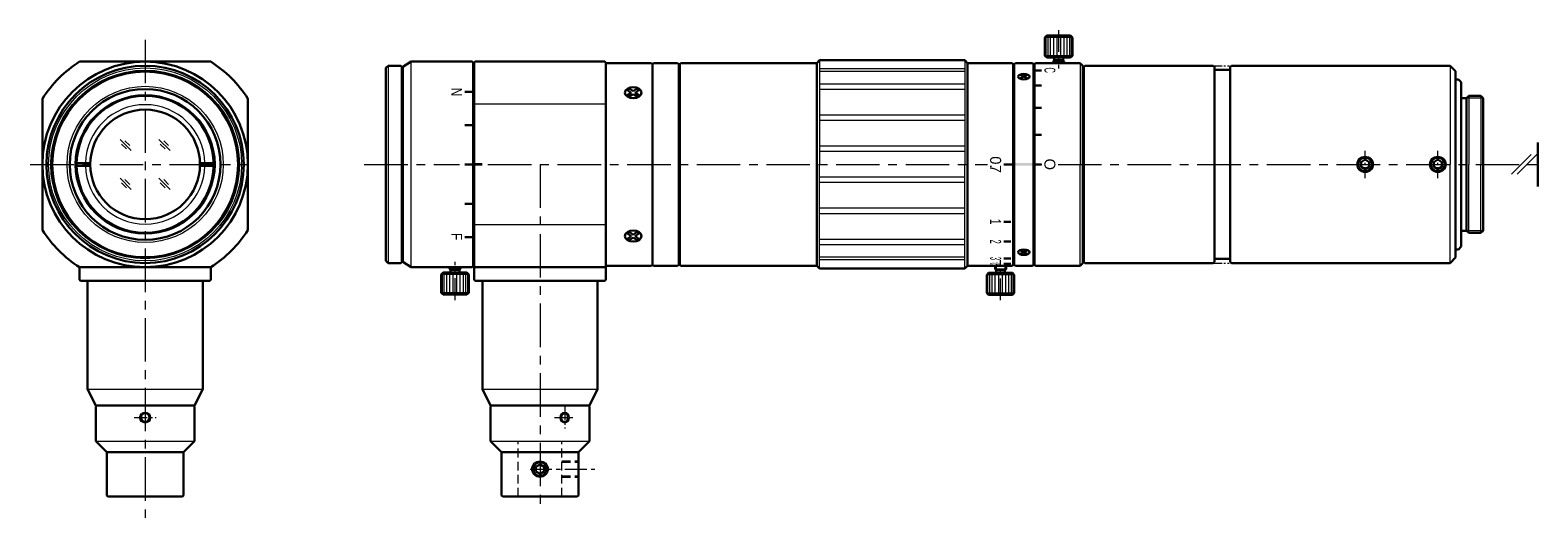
# Model space of a CAD drawing. Header units: millimetres. Extents: x -297 to 193, y -865 to 79.
import ezdxf
from ezdxf.enums import TextEntityAlignment as Align

# ---------------------------------------------------------------- set-up
doc = ezdxf.new("R2010")
doc.units = ezdxf.units.MM
doc.header["$LTSCALE"] = 0.25
for name, pattern in [('CENTER', [50.8, 31.75, -6.35, 6.35, -6.35]), ('HIDDEN', [9.525, 6.35, -3.175]), ('PHANTOM', [63.5, 31.75, -6.35, 6.35, -6.35, 6.35, -6.35])]:
    doc.linetypes.add(name, pattern=pattern)
doc.layers.add('00_補助線', color=252, linetype='Continuous', lineweight=0, plot=False)
for name, color, linetype, lineweight in [('01_外形線', 7, 'Continuous', 30), ('02_ﾈｼﾞ（断面）・遮光線仕切り', 7, 'Continuous', 20), ('03_寸法・文字', 50, 'Continuous', 20), ('03_ﾈｼﾞ・ﾛｰﾚｯﾄ・遮光線', 7, 'Continuous', 9), ('04_中心線', 1, 'CENTER', 20), ('05_隠れ線', 3, 'HIDDEN', 20), ('06_面取線', 7, 'Continuous', 9), ('07_ﾊｯﾁﾝｸﾞ', 7, 'Continuous', 9), ('08_寸法線', 2, 'Continuous', 20), ('09_文字', 2, 'Continuous', 20), ('10_仮想線', 4, 'PHANTOM', 15)]:
    doc.layers.add(name, color=color, linetype=linetype, lineweight=lineweight)
doc.styles.add('shihyou', font='txt', dxfattribs={"width": 0.6, "height": 2})

msp = doc.modelspace()

# ---------------------------------------------------------------- hatches: boundary and pattern name
at = {"layer": '01_外形線'}
h = msp.add_hatch(color=256, dxfattribs=at)
h.dxf.hatch_style = 1
h.paths.add_polyline_path([(0.45, 54.4), (-1.05, 54.4), (-1.05, 53.9), (0.45, 53.9)])
h = msp.add_hatch(color=256, dxfattribs=at)
h.dxf.hatch_style = 1
h.paths.add_polyline_path([(100.95, 54.4), (97.45, 54.4), (97.45, 53.9), (100.95, 53.9)])
at = {"layer": '03_寸法・文字'}
h = msp.add_hatch(color=256, dxfattribs=at)
h.dxf.hatch_style = 1
h.paths.add_polyline_path([(101.15, 71.46), (101.15, 71.16), (102.45, 71.16), (102.45, 71.46)])
h = msp.add_hatch(color=256, dxfattribs=at)
h.dxf.hatch_style = 1
h.paths.add_polyline_path([(-2.75, 67.56), (-2.75, 67.26), (-1.25, 67.26), (-1.25, 67.56)])
h = msp.add_hatch(color=256, dxfattribs=at)
h.dxf.hatch_style = 1
h.paths.add_polyline_path([(101.15, 68.68), (101.15, 68.38), (102.45, 68.38), (102.45, 68.68)])
h = msp.add_hatch(color=256, dxfattribs=at)
h.dxf.hatch_style = 1
h.paths.add_polyline_path([(101.15, 64.65), (101.15, 64.35), (102.45, 64.35), (102.45, 64.65)])
h = msp.add_hatch(color=256, dxfattribs=at)
h.dxf.hatch_style = 1
h.paths.add_polyline_path([(-2.75, 61.48), (-2.75, 61.18), (-1.25, 61.18), (-1.25, 61.48)])
h = msp.add_hatch(color=256, dxfattribs=at)
h.dxf.hatch_style = 1
h.paths.add_polyline_path([(101.15, 59.71), (101.15, 59.41), (102.45, 59.41), (102.45, 59.71)])
h = msp.add_hatch(color=256, dxfattribs=at)
h.dxf.hatch_style = 1
h.paths.add_polyline_path([(-2.75, 54.3), (-2.75, 54), (-1.25, 54), (-1.25, 54.3)])
h = msp.add_hatch(color=256, dxfattribs=at)
h.dxf.hatch_style = 1
h.paths.add_polyline_path([(101.15, 54.3), (101.15, 54), (102.45, 54), (102.45, 54.3)])
h = msp.add_hatch(color=256, dxfattribs=at)
h.dxf.hatch_style = 1
h.paths.add_polyline_path([(-2.75, 47.13), (-2.75, 46.83), (-1.25, 46.83), (-1.25, 47.13)])
h = msp.add_hatch(color=256, dxfattribs=at)
h.dxf.hatch_style = 1
h.paths.add_polyline_path([(-2.75, 41.04), (-2.75, 40.74), (-1.25, 40.74), (-1.25, 41.04)])

# ---------------------------------------------------------------- linework, layer by layer
at = {"layer": '00_補助線', "lineweight": 30}
for p, q in [((101.15, 71.31), (102.45, 71.31)), ((-2.75, 67.41), (-1.25, 67.41)), ((101.15, 68.53), (102.45, 68.53)), ((101.15, 64.5), (102.45, 64.5)), ((-2.75, 61.33), (-1.25, 61.33)), ((101.15, 59.56), (102.45, 59.56)), ((-2.75, 54.15), (-1.25, 54.15)), ((101.15, 54.15), (102.45, 54.15)), ((-2.75, 46.98), (-1.25, 46.98)), ((-2.75, 40.89), (-1.25, 40.89))]:
    msp.add_line(p, q, dxfattribs=at)
at = {"layer": '01_外形線'}
for p, q in [((103.38, 77.65), (103.05, 77.33)), ((103.05, 73.98), (103.05, 77.33)), ((107.73, 77.65), (103.38, 77.65)), ((107.73, 77.65), (108.05, 77.33)), ((108.05, 73.98), (108.05, 77.33)), ((-73.05, 72.9), (-49.09, 72.9)), ((-73.05, 72.9), (-49.09, 72.9)), ((-17.15, 71.75), (-16.75, 72.15)), ((-17.15, 36.55), (-17.15, 71.75)), ((-16.75, 72.15), (-14.45, 72.15)), ((-14.25, 71.95), (-14.45, 72.15)), ((-14.25, 36.35), (-14.25, 71.95)), ((-12.55, 72.9), (-14.05, 71.95)), ((-14.05, 36.35), (-14.05, 71.95)), ((-12.55, 72.9), (-1.45, 72.9)), ((-1.25, 72.7), (-1.45, 72.9)), ((-1.25, 35.6), (-1.25, 72.7)), ((-1.05, 72.7), (-0.85, 72.9)), ((-1.05, 71.15), (-1.05, 72.7)), ((-0.85, 72.9), (22.75, 72.9)), ((22.95, 72.7), (22.75, 72.9)), ((22.95, 72.4), (22.95, 72.7)), ((22.95, 72.65), (31.25, 72.65)), ((22.95, 72.4), (22.95, 54.15)), ((31.25, 72.65), (31.45, 72.45)), ((31.45, 72.45), (31.65, 72.65)), ((31.45, 54.15), (31.45, 72.45)), ((31.65, 72.65), (36.05, 72.65)), ((36.25, 72.45), (36.05, 72.65)), ((36.25, 72.45), (36.25, 71.15)), ((36.45, 72.45), (36.65, 72.65)), ((36.45, 71.15), (36.45, 72.45)), ((36.65, 72.65), (61.45, 72.65)), ((61.45, 72.65), (61.95, 73.15)), ((61.45, 72.65), (61.45, 54.15)), ((61.45, 72.65), (61.45, 72.65)), ((61.95, 73.15), (88.45, 73.15)), ((88.95, 72.65), (88.45, 73.15)), ((88.95, 72.65), (88.95, 54.15)), ((88.95, 72.65), (97.05, 72.65)), ((97.25, 72.45), (97.05, 72.65)), ((97.25, 72.45), (97.25, 54.15)), ((97.45, 72.45), (97.65, 72.65)), ((97.45, 72.45), (97.45, 54.15)), ((97.65, 72.65), (100.75, 72.65)), ((100.95, 72.45), (100.75, 72.65)), ((100.95, 72.45), (100.95, 54.15)), ((101.15, 72.45), (101.35, 72.65)), ((101.15, 71.4), (101.15, 72.45)), ((101.35, 72.65), (109.45, 72.65)), ((103.38, 73.65), (103.05, 73.98)), ((107.73, 73.65), (103.38, 73.65)), ((104.55, 72.95), (104.75, 73.15)), ((104.55, 72.65), (104.55, 72.95)), ((104.75, 73.15), (104.75, 73.65)), ((106.35, 73.15), (104.75, 73.15)), ((106.35, 73.15), (106.35, 73.65)), ((106.35, 73.15), (106.55, 72.95)), ((106.55, 72.65), (106.55, 72.95)), ((107.73, 73.65), (108.05, 73.98)), ((109.45, 72.65), (109.95, 72.15)), ((109.95, 72.15), (109.95, 54.15)), ((110.15, 71.95), (110.35, 72.15)), ((110.15, 71.15), (110.15, 71.95)), ((110.35, 72.15), (133.75, 72.15)), ((133.95, 71.95), (133.75, 72.15)), ((133.95, 71.95), (133.95, 54.15)), ((136.85, 71.95), (137.05, 72.15)), ((136.85, 54.15), (136.85, 71.95)), ((137.05, 72.15), (176.95, 72.15)), ((177.95, 71.15), (176.95, 72.15)), ((-14.25, 71.15), (-14.05, 71.15)), ((-1.25, 71.15), (-1.05, 71.15)), ((-1.05, 71.15), (-1.05, 54.15)), ((36.25, 71.15), (36.45, 71.15)), ((36.25, 71.15), (36.25, 54.15)), ((36.45, 71.15), (36.45, 54.15)), ((97.25, 71.4), (97.45, 71.4)), ((98.6, 70.48), (99.8, 69.87)), ((99.8, 70.48), (98.6, 69.87)), ((100.95, 71.4), (101.15, 71.4)), ((101.15, 71.4), (101.15, 54.15)), ((109.95, 71.4), (110.15, 71.4)), ((110.15, 71.4), (110.15, 54.15)), ((133.95, 71.4), (136.85, 71.4)), ((177.95, 71.15), (177.95, 54.15)), ((177.95, 69.65), (178.45, 69.65)), ((178.45, 69.65), (178.95, 69.15)), ((178.95, 69.15), (178.95, 54.15)), ((-79.82, 66.13), (-79.82, 42.17)), ((-42.32, 66.13), (-42.32, 42.17)), ((26.92, 67.7), (27.58, 67.23)), ((26.92, 66.77), (27.58, 67.23)), ((27.34, 67.93), (27.95, 67.5)), ((27.34, 66.54), (27.95, 66.97)), ((27.95, 67.5), (28.56, 67.93)), ((27.95, 66.97), (28.56, 66.54)), ((28.32, 67.23), (28.98, 67.7)), ((28.32, 67.23), (28.98, 66.77)), ((178.95, 66.25), (179.95, 66.25)), ((179.95, 66.25), (180.35, 66.65)), ((179.95, 66.25), (179.95, 54.15)), ((179.95, 66.25), (179.95, 66.25)), ((180.35, 66.65), (182.55, 66.65)), ((182.55, 66.65), (182.95, 66.25)), ((182.95, 66.25), (182.95, 54.15)), ((182.95, 66.25), (182.95, 66.25)), ((192.95, 58.15), (192.95, 50.15)), ((-73.57, 54.4), (-71.07, 54.4)), ((-73.57, 53.9), (-71.07, 53.9)), ((-51.08, 54.4), (-48.58, 54.4)), ((-51.08, 53.9), (-48.58, 53.9)), ((-1.05, 37.15), (-1.05, 54.15)), ((22.95, 35.9), (22.95, 54.15)), ((31.45, 54.15), (31.45, 35.85)), ((36.25, 37.15), (36.25, 54.15)), ((36.45, 37.15), (36.45, 54.15)), ((61.45, 35.65), (61.45, 54.15)), ((88.95, 35.65), (88.95, 54.15)), ((95.55, 54.15), (97.05, 54.15)), ((97.25, 35.85), (97.25, 54.15)), ((97.45, 35.85), (97.45, 54.15)), ((100.95, 35.85), (100.95, 54.15)), ((101.15, 36.9), (101.15, 54.15)), ((109.95, 36.15), (109.95, 54.15)), ((110.15, 36.9), (110.15, 54.15)), ((133.95, 36.35), (133.95, 54.15)), ((136.85, 54.15), (136.85, 36.35)), ((177.95, 37.15), (177.95, 54.15)), ((178.95, 39.15), (178.95, 54.15)), ((179.95, 42.05), (179.95, 54.15)), ((182.95, 42.05), (182.95, 54.15)), ((26.92, 41.54), (27.58, 41.07)), ((27.34, 41.77), (27.95, 41.33)), ((27.95, 41.33), (28.56, 41.77)), ((28.32, 41.07), (28.98, 41.54)), ((96.85, 43.7), (95.55, 43.7)), ((178.95, 42.05), (179.95, 42.05)), ((179.95, 42.05), (179.95, 42.05)), ((179.95, 42.05), (180.35, 41.65)), ((180.35, 41.65), (182.55, 41.65)), ((182.55, 41.65), (182.95, 42.05)), ((182.95, 42.05), (182.95, 42.05)), ((26.92, 40.6), (27.58, 41.07)), ((27.34, 40.38), (27.95, 40.81)), ((27.95, 40.81), (28.56, 40.38)), ((28.32, 41.07), (28.98, 40.6)), ((96.85, 40.06), (95.55, 40.06)), ((177.95, 38.65), (178.45, 38.65)), ((178.45, 38.65), (178.95, 39.15)), ((-17.15, 36.55), (-16.75, 36.15)), ((-16.75, 36.15), (-14.45, 36.15)), ((-14.25, 36.35), (-14.45, 36.15)), ((-14.25, 37.15), (-14.05, 37.15)), ((-12.55, 35.4), (-14.05, 36.35)), ((-1.25, 37.15), (-1.05, 37.15)), ((-1.05, 35.4), (-1.05, 37.15)), ((22.95, 35.4), (22.95, 35.9)), ((31.25, 35.65), (31.45, 35.85)), ((31.45, 35.85), (31.65, 35.65)), ((36.25, 35.85), (36.05, 35.65)), ((36.25, 35.85), (36.25, 37.15)), ((36.25, 37.15), (36.45, 37.15)), ((36.45, 37.15), (36.45, 35.85)), ((36.45, 35.85), (36.65, 35.65)), ((96.85, 37), (95.55, 37)), ((96.85, 36.02), (95.55, 36.02)), ((97.25, 35.85), (97.05, 35.65)), ((97.25, 36.9), (97.45, 36.9)), ((97.45, 35.85), (97.65, 35.65)), ((99.8, 37.83), (98.6, 38.44)), ((98.6, 37.83), (99.8, 38.44)), ((100.95, 35.85), (100.75, 35.65)), ((100.95, 36.9), (101.15, 36.9)), ((101.15, 36.9), (101.15, 35.85)), ((101.15, 35.85), (101.35, 35.65)), ((109.45, 35.65), (109.95, 36.15)), ((109.95, 36.9), (110.15, 36.9)), ((110.15, 36.9), (110.15, 36.35)), ((110.15, 36.35), (110.35, 36.15)), ((110.35, 36.15), (133.75, 36.15)), ((133.95, 36.35), (133.75, 36.15)), ((133.95, 36.9), (136.85, 36.9)), ((136.85, 36.35), (137.05, 36.15)), ((137.05, 36.15), (176.95, 36.15)), ((177.95, 37.15), (176.95, 36.15)), ((-73.07, 35.4), (-73.07, 33.1)), ((-73.07, 35.4), (-49.07, 35.4)), ((-73.07, 33.1), (-72.87, 32.9)), ((-49.09, 35.4), (-73.05, 35.4)), ((-49.07, 33.1), (-49.27, 32.9)), ((-49.07, 35.4), (-49.07, 33.1)), ((-12.55, 35.4), (-1.45, 35.4)), ((-6.72, 34.4), (-7.05, 34.08)), ((-7.05, 34.08), (-7.05, 30.73)), ((-2.37, 34.4), (-6.72, 34.4)), ((-5.55, 35.4), (-5.55, 35.1)), ((-5.55, 35.1), (-5.35, 34.9)), ((-5.35, 34.9), (-5.35, 34.4)), ((-3.75, 34.9), (-5.35, 34.9)), ((-3.75, 34.9), (-3.55, 35.1)), ((-3.75, 34.9), (-3.75, 34.4)), ((-3.55, 35.4), (-3.55, 35.1)), ((-2.37, 34.4), (-2.05, 34.08)), ((-2.05, 34.08), (-2.05, 30.73)), ((-1.25, 35.6), (-1.45, 35.4)), ((-1.05, 35.4), (-1.05, 33.1)), ((-1.05, 35.4), (22.95, 35.4)), ((-1.05, 33.1), (-0.85, 32.9)), ((22.95, 33.1), (22.75, 32.9)), ((22.95, 35.65), (31.25, 35.65)), ((22.95, 35.4), (22.95, 33.1)), ((31.65, 35.65), (36.05, 35.65)), ((36.65, 35.65), (61.45, 35.65)), ((61.45, 35.65), (61.45, 35.65)), ((61.45, 35.65), (61.95, 35.15)), ((61.95, 35.15), (88.45, 35.15)), ((88.95, 35.65), (88.45, 35.15)), ((88.95, 35.65), (97.05, 35.65)), ((92.78, 34.35), (92.45, 34.03)), ((92.45, 34.03), (92.45, 30.68)), ((97.13, 34.35), (92.78, 34.35)), ((93.95, 35.65), (93.95, 35.05)), ((93.95, 35.05), (94.15, 34.85)), ((94.15, 34.85), (94.15, 34.35)), ((95.75, 34.85), (94.15, 34.85)), ((96.85, 35.74), (95.55, 35.74)), ((95.75, 34.85), (95.95, 35.05)), ((95.75, 34.85), (95.75, 34.35)), ((95.95, 35.65), (95.95, 35.05)), ((97.13, 34.35), (97.45, 34.03)), ((97.45, 34.03), (97.45, 30.68)), ((97.65, 35.65), (100.75, 35.65)), ((101.35, 35.65), (109.45, 35.65)), ((-72.87, 32.9), (-49.27, 32.9)), ((-71.57, 32.9), (-71.57, 13.15)), ((-50.57, 32.9), (-50.57, 13.15)), ((-6.72, 30.4), (-7.05, 30.73)), ((-2.37, 30.4), (-6.72, 30.4)), ((-2.37, 30.4), (-2.05, 30.73)), ((-0.85, 32.9), (22.75, 32.9)), ((0.45, 32.9), (0.45, 13.15)), ((21.45, 32.9), (21.45, 13.15)), ((92.78, 30.35), (92.45, 30.68)), ((97.13, 30.35), (92.78, 30.35)), ((97.13, 30.35), (97.45, 30.68)), ((-71.57, 13.15), (-70.07, 10.15)), ((-50.57, 13.15), (-52.07, 10.15)), ((0.45, 13.15), (1.95, 10.15)), ((21.45, 13.15), (19.95, 10.15)), ((-70.07, 9.95), (-69.87, 10.15)), ((-70.07, 10.15), (-52.07, 10.15)), ((-70.07, 9.95), (-70.07, 3.65)), ((-52.07, 9.95), (-52.27, 10.15)), ((-52.07, 9.95), (-52.07, 3.65)), ((1.95, 10.15), (19.95, 10.15)), ((1.95, 9.95), (2.15, 10.15)), ((1.95, 9.95), (1.95, 3.65)), ((19.95, 9.95), (19.75, 10.15)), ((19.95, 9.95), (19.95, 3.65)), ((-70.07, 3.65), (-68.07, 1.65)), ((-52.07, 3.65), (-54.07, 1.65)), ((1.95, 3.65), (3.95, 1.65)), ((19.95, 3.65), (17.95, 1.65)), ((-68.07, 1.65), (-68.07, -6.25)), ((-68.07, 1.65), (-54.07, 1.65)), ((-54.07, 1.65), (-54.07, -6.25)), ((3.95, 1.65), (3.95, -6.25)), ((3.95, 1.65), (17.95, 1.65)), ((17.95, 1.65), (17.95, -6.25)), ((-67.87, -6.45), (-68.07, -6.25)), ((-67.87, -6.45), (-54.27, -6.45)), ((-54.27, -6.45), (-54.07, -6.25)), ((4.15, -6.45), (3.95, -6.25)), ((4.15, -6.45), (17.75, -6.45)), ((17.75, -6.45), (17.95, -6.25))]:
    msp.add_line(p, q, dxfattribs=at)
for points in [[(160.7, 53.72), (161.45, 53.29), (162.2, 53.72), (162.2, 54.59), (161.45, 55.02), (160.7, 54.59)], [(173.95, 53.72), (174.7, 53.29), (175.45, 53.72), (175.45, 54.59), (174.7, 55.02), (173.95, 54.59)], [(10.2, -1.88), (10.95, -2.31), (11.7, -1.88), (11.7, -1.01), (10.95, -0.58), (10.2, -1.01)]]:
    msp.add_lwpolyline(points, close=True, dxfattribs=at)
for centre, radius in [((-61.07, 54.15), 18.75), ((-61.07, 54.15), 18), ((-61.07, 54.15), 16.95), ((-61.07, 54.15), 13.75), ((-61.07, 54.15), 12.5), ((-61.07, 54.15), 10), ((161.45, 54.15), 1.25), ((174.7, 54.15), 1.25), ((-61.07, 7.95), 0.8), ((10.95, -1.45), 1.25)]:
    msp.add_circle(centre, radius, dxfattribs=at)
for start, end in [(122.574, 147.426), (32.574, 57.426), (212.574, 237.426), (302.574, 327.426)]:
    msp.add_arc((-61.07, 54.15), 22.25, start, end, dxfattribs=at)
for centre, major_axis, ratio in [((99.2, 70.17), (-1.05, 0), 0.475222), ((27.95, 67.23), (-1.5, 0), 0.672871)]:
    msp.add_ellipse(centre, major_axis=major_axis, ratio=ratio, dxfattribs=at)
at = {"layer": '01_外形線', "extrusion": (0, 0, -1)}
for centre, major_axis, ratio in [((27.95, 41.07), (-1.5, 0), 0.672871), ((99.2, 38.13), (-1.05, 0), 0.475222)]:
    msp.add_ellipse(centre, major_axis=major_axis, ratio=ratio, dxfattribs=at)
at = {"layer": '01_外形線'}
for points, knots in [([(27.34, 67.93), (27.21, 67.89), (27.1, 67.83), (26.97, 67.74), (26.94, 67.72), (26.92, 67.7)], [5.1854822, 5.1854822, 5.1854822, 5.1854822, 5.5066309, 5.5066309, 5.6077223, 5.6077223, 5.6077223, 5.6077223]), ([(26.92, 66.77), (26.98, 66.72), (27.05, 66.67), (27.2, 66.59), (27.27, 66.56), (27.34, 66.54)], [6.958628, 6.958628, 6.958628, 6.958628, 7.2009571, 7.2009571, 7.3809216, 7.3809216, 7.3809216, 7.3809216]), ([(28.98, 67.7), (28.9, 67.77), (28.8, 67.83), (28.65, 67.9), (28.61, 67.92), (28.56, 67.93)], [10.1002979, 10.1002979, 10.1002979, 10.1002979, 10.4131585, 10.4131585, 10.5224912, 10.5224912, 10.5224912, 10.5224912]), ([(28.56, 66.54), (28.66, 66.57), (28.75, 66.61), (28.89, 66.69), (28.94, 66.73), (28.98, 66.77)], [8.3270476, 8.3270476, 8.3270476, 8.3270476, 8.5776149, 8.5776149, 8.7493712, 8.7493712, 8.7493712, 8.7493712]), ([(26.92, 41.54), (26.98, 41.59), (27.05, 41.64), (27.2, 41.71), (27.27, 41.74), (27.34, 41.77)], [6.958628, 6.958628, 6.958628, 6.958628, 7.2009571, 7.2009571, 7.3809216, 7.3809216, 7.3809216, 7.3809216]), ([(28.56, 41.77), (28.66, 41.73), (28.75, 41.69), (28.89, 41.61), (28.94, 41.58), (28.98, 41.54)], [8.3270476, 8.3270476, 8.3270476, 8.3270476, 8.5776149, 8.5776149, 8.7493712, 8.7493712, 8.7493712, 8.7493712]), ([(27.34, 40.38), (27.21, 40.42), (27.1, 40.48), (26.97, 40.56), (26.94, 40.58), (26.92, 40.6)], [5.1854822, 5.1854822, 5.1854822, 5.1854822, 5.5066309, 5.5066309, 5.6077223, 5.6077223, 5.6077223, 5.6077223]), ([(28.98, 40.6), (28.9, 40.54), (28.8, 40.47), (28.65, 40.41), (28.61, 40.39), (28.56, 40.38)], [10.1002979, 10.1002979, 10.1002979, 10.1002979, 10.4131585, 10.4131585, 10.5224912, 10.5224912, 10.5224912, 10.5224912]), ([(15.45, 8.75), (15.35, 8.75), (15.24, 8.72), (15.03, 8.57), (14.92, 8.44), (14.81, 8.11), (14.8, 7.92), (14.87, 7.58), (14.95, 7.42), (15.17, 7.22), (15.3, 7.16), (15.56, 7.15), (15.69, 7.19), (15.91, 7.38), (16, 7.52), (16.1, 7.86), (16.1, 8.05), (16.01, 8.38), (15.91, 8.53), (15.69, 8.71), (15.57, 8.75), (15.45, 8.75)], [0, 0, 0, 0, 0.530856, 0.530856, 1.173856, 1.173856, 1.816856, 1.816856, 2.459856, 2.459856, 3.102856, 3.102856, 3.745856, 3.745856, 4.388856, 4.388856, 5.031856, 5.031856, 5.674855, 5.674855, 6.283185, 6.283185, 6.283185, 6.283185])]:
    msp.add_open_spline(points, degree=3, knots=knots, dxfattribs=at)
at = {"layer": '02_ﾈｼﾞ（断面）・遮光線仕切り'}
for p, q in [((104.75, 72.65), (104.75, 73.15)), ((106.35, 72.65), (106.35, 73.15)), ((-5.35, 35.4), (-5.35, 34.9)), ((-3.75, 35.4), (-3.75, 34.9)), ((94.15, 35.65), (94.15, 34.85)), ((95.75, 35.65), (95.75, 34.85))]:
    msp.add_line(p, q, dxfattribs=at)
at = {"layer": '03_ﾈｼﾞ・ﾛｰﾚｯﾄ・遮光線'}
for centre, radius in [((161.45, 54.15), 1.5), ((174.7, 54.15), 1.5), ((-61.07, 7.95), 1), ((10.95, -1.45), 1.5)]:
    msp.add_circle(centre, radius, dxfattribs=at)
msp.add_ellipse((15.45, 7.95), major_axis=(0, 1), ratio=0.83691, dxfattribs=at)
at = {"layer": '04_中心線', "ltscale": 0.5}
for p, q in [((105.55, 78.65), (105.55, 71.65)), ((-4.55, 29.4), (-4.55, 36.4)), ((94.95, 29.35), (94.95, 36.65)), ((9.15, -1.45), (20.95, -1.45))]:
    msp.add_line(p, q, dxfattribs=at)
at = {"layer": '04_中心線'}
for p, q in [((-61.07, 76.9), (-61.07, -10.35)), ((-82.04, 54.15), (-42.32, 54.15)), ((-42.32, 54.15), (-42.32, 54.15)), ((-42.32, 54.15), (-42.32, 54.15)), ((-21.12, 54.15), (-3.75, 54.15)), ((1.45, 54.15), (92.56, 54.15)), ((10.95, 54.15), (10.95, -8.35)), ((101.15, 54.15), (102.46, 54.15)), ((105.43, 54.15), (189.95, 54.15)), ((190.95, 54.15), (192.95, 54.15))]:
    msp.add_line(p, q, dxfattribs=at)
at = {"layer": '04_中心線', "ltscale": 0.25}
for p, q in [((161.45, 51.65), (161.45, 56.65)), ((174.7, 51.65), (174.7, 56.65))]:
    msp.add_line(p, q, dxfattribs=at)
at = {"layer": '04_中心線', "ltscale": 0.3}
for p, q in [((15.45, 9.95), (15.45, 5.95)), ((-63.07, 7.95), (-59.07, 7.95)), ((13.61, 7.95), (17.29, 7.95))]:
    msp.add_line(p, q, dxfattribs=at)
at = {"layer": '05_隠れ線'}
for p, q in [((6.95, -6.45), (6.95, 3.65)), ((14.95, -6.45), (14.95, 3.65)), ((14.95, 0.05), (17.95, 0.05)), ((14.95, -0.2), (17.95, -0.2)), ((14.95, -2.7), (17.95, -2.7)), ((14.95, -2.95), (17.95, -2.95))]:
    msp.add_line(p, q, dxfattribs=at)
at = {"layer": '06_面取線'}
for p, q in [((108.05, 77.33), (103.05, 77.33)), ((103.24, 77.33), (103.24, 73.98)), ((103.57, 77.33), (103.57, 73.98)), ((104.03, 77.33), (104.03, 73.98)), ((104.59, 77.33), (104.59, 73.98)), ((105.22, 77.33), (105.22, 73.98)), ((105.88, 77.33), (105.88, 73.98)), ((106.51, 77.33), (106.51, 73.98)), ((107.07, 77.33), (107.07, 73.98)), ((107.53, 77.33), (107.53, 73.98)), ((107.86, 77.33), (107.86, 73.98)), ((-16.75, 72.15), (-16.75, 36.15)), ((61.95, 73.15), (61.95, 54.15)), ((88.45, 71.59), (61.95, 71.59)), ((88.45, 73.15), (88.45, 54.15)), ((108.05, 73.98), (103.05, 73.98)), ((106.55, 72.95), (104.55, 72.95)), ((109.45, 72.65), (109.45, 54.15)), ((88.45, 71.09), (61.95, 71.09)), ((88.45, 68.81), (61.95, 68.81)), ((88.45, 67.83), (61.95, 67.83)), ((182.95, 66.25), (179.95, 66.25)), ((180.35, 66.65), (180.35, 54.15)), ((182.55, 66.65), (182.55, 54.15)), ((88.45, 63.14), (61.95, 63.14)), ((88.45, 62.16), (61.95, 62.16)), ((88.45, 57.48), (61.95, 57.48)), ((88.45, 56.5), (61.95, 56.5)), ((61.95, 35.15), (61.95, 54.15)), ((88.45, 35.15), (88.45, 54.15)), ((109.45, 35.65), (109.45, 54.15)), ((180.35, 41.65), (180.35, 54.15)), ((182.55, 41.65), (182.55, 54.15)), ((88.45, 51.81), (61.95, 51.81)), ((88.45, 50.83), (61.95, 50.83)), ((88.45, 46.14), (61.95, 46.14)), ((88.45, 45.16), (61.95, 45.16)), ((182.95, 42.05), (179.95, 42.05)), ((88.45, 40.47), (61.95, 40.47)), ((88.45, 39.49), (61.95, 39.49)), ((88.45, 37.21), (61.95, 37.21)), ((88.45, 36.71), (61.95, 36.71)), ((-2.05, 34.08), (-7.05, 34.08)), ((-6.86, 30.73), (-6.86, 34.08)), ((-6.53, 30.73), (-6.53, 34.08)), ((-6.07, 30.73), (-6.07, 34.08)), ((-3.55, 35.1), (-5.55, 35.1)), ((-5.51, 30.73), (-5.51, 34.08)), ((-4.88, 30.73), (-4.88, 34.08)), ((-4.22, 30.73), (-4.22, 34.08)), ((-3.59, 30.73), (-3.59, 34.08)), ((-3.03, 30.73), (-3.03, 34.08)), ((-2.57, 30.73), (-2.57, 34.08)), ((-2.24, 30.73), (-2.24, 34.08)), ((97.45, 34.03), (92.45, 34.03)), ((92.64, 30.68), (92.64, 34.03)), ((92.97, 30.68), (92.97, 34.03)), ((93.43, 30.68), (93.43, 34.03)), ((95.95, 35.05), (93.95, 35.05)), ((93.99, 30.68), (93.99, 34.03)), ((94.62, 30.68), (94.62, 34.03)), ((95.28, 30.68), (95.28, 34.03)), ((95.91, 30.68), (95.91, 34.03)), ((96.47, 30.68), (96.47, 34.03)), ((96.93, 30.68), (96.93, 34.03)), ((97.26, 30.68), (97.26, 34.03)), ((-2.05, 30.73), (-7.05, 30.73)), ((97.45, 30.68), (92.45, 30.68))]:
    msp.add_line(p, q, dxfattribs=at)
at = {"layer": '06_面取線', "lineweight": 20}
for p, q in [((-12.55, 35.4), (-12.55, 72.9)), ((176.95, 72.15), (176.95, 54.15)), ((22.95, 65.15), (-1.05, 65.15)), ((176.95, 36.15), (176.95, 54.15)), ((22.85, 43.15), (-1.15, 43.15)), ((-71.57, 13.15), (-50.57, 13.15)), ((0.45, 13.15), (21.45, 13.15)), ((-70.07, 3.65), (-52.07, 3.65)), ((1.95, 3.65), (19.95, 3.65))]:
    msp.add_line(p, q, dxfattribs=at)
at = {"layer": '06_面取線'}
for radius in [17.6, 17.2, 14.25, 12.75]:
    msp.add_circle((-61.07, 54.15), radius, dxfattribs=at)
for start, end in [(1.3142, 178.6858), (181.3142, 358.6858)]:
    msp.add_arc((-61.07, 54.15), 10.9, start, end, dxfattribs=at)
at = {"layer": '07_ﾊｯﾁﾝｸﾞ'}
for p, q in [((-63.59, 56.67), (-65.63, 58.71)), ((-64.49, 56.97), (-65.37, 57.86)), ((-63.87, 57.58), (-64.75, 58.48)), ((-56.52, 56.67), (-58.56, 58.71)), ((-57.42, 56.97), (-58.3, 57.86)), ((-56.8, 57.58), (-57.68, 58.48)), ((-63.59, 49.6), (-65.63, 51.64)), ((-64.49, 49.9), (-65.37, 50.79)), ((-63.87, 50.51), (-64.75, 51.41)), ((-56.52, 49.6), (-58.56, 51.64)), ((-57.42, 49.9), (-58.3, 50.79)), ((-56.8, 50.51), (-57.68, 51.41))]:
    msp.add_line(p, q, dxfattribs=at)
at = {"layer": '08_寸法線'}
for p, q in [((191.74, 55.96), (188.16, 52.35)), ((192.74, 55.96), (189.16, 52.35))]:
    msp.add_line(p, q, dxfattribs=at)
at = {"layer": '10_仮想線', "ltscale": 0.2}
for p, q in [((133.78, 72.15), (137.05, 72.15)), ((133.78, 36.15), (137.05, 36.15))]:
    msp.add_line(p, q, dxfattribs=at)

# ---------------------------------------------------------------- texts
at = {"layer": '09_文字', "style": 'shihyou'}
for s, width, p in [('C', 0.5, (104.95, 71.35)), ('N', 0.8, (-3.25, 67.38)), ('1', 0.7, (95.05, 43.7)), ('F', 0.8, (-3.25, 40.98)), ('2', 0.5, (95.05, 40.06)), ('3', 0.3, (95.05, 37)), ('4.5', 0.1, (95.05, 36.02))]:
    msp.add_text(s, height=2, rotation=270, dxfattribs=dict(at, width=width)).set_placement(p, align=Align.TOP_CENTER)
for s, p in [('0.', (95.05, 54.52)), ('O', (104.95, 54.17)), ('7', (95.05, 53.34))]:
    msp.add_text(s, height=2, rotation=270, dxfattribs=at).set_placement(p, align=Align.TOP_CENTER)

doc.saveas('drawing.dxf')
